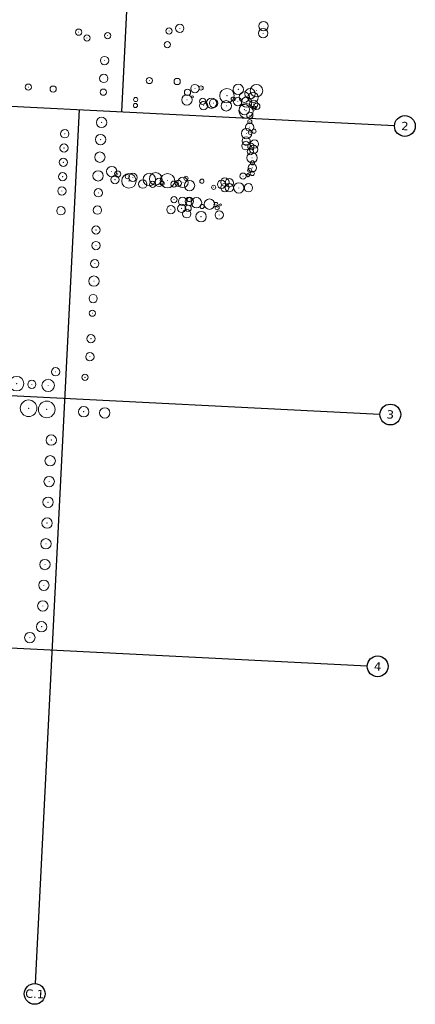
# Model space of a CAD drawing. Header units: millimetres. Extents: x 32690613 to 32694387, y 5343747 to 5344591.
# Tile 6 of 8: x 32692776 to 32692966, y 5343770 to 5344244. Entities that reach past the tile are written whole.
import ezdxf

# ---------------------------------------------------------------- set-up
doc = ezdxf.new("R2010")
doc.units = ezdxf.units.MM
doc.layers.get('DEFPOINTS').update_dxf_attribs({"true_color": 0xff7f7f})
doc.layers.add('Baum-Bestand', color=7, linetype='Continuous', lineweight=20, true_color=0x4c9900)
doc.styles.add('Verdana', font='verdana.ttf')

# ---------------------------------------------------------------- blocks, each defined once
blk = doc.blocks.new('Baum - ungeschützt')
at = {"layer": 'Baum-Bestand'}
for radius in [0.5, 0.01]:
    blk.add_circle((0, 0), radius, dxfattribs=at)
blk = doc.blocks.new('Einzelbaum geschützt')
at = {"layer": 'Baum-Bestand'}
for radius in [0.5, 0.01]:
    blk.add_circle((0, 0), radius, dxfattribs=at)
blk = doc.blocks.new('A$C78070446')
for p, q in [((4470129.58, 5343033.45), (4470100.95, 5342714.26)), ((4469482.47, 5342769.75), (4470232.05, 5342702.5)), ((4470080.73, 5342716.08), (4470043.07, 5342296.4)), ((4469470.04, 5342631.21), (4470219.62, 5342563.96)), ((4469459.19, 5342510.29), (4470208.78, 5342443.04))]:
    blk.add_line(p, q)
for centre in [(4470237.03, 5342702.05), (4470224.6, 5342563.51), (4470213.76, 5342442.59), (4470042.63, 5342291.42)]:
    blk.add_circle(centre, 5)
at = {"char_height": 4, "attachment_point": 5, "rotation": 354.86, "line_spacing_factor": 0.252012, "style": 'Verdana'}
for s, insert in [('2', (4470237.03, 5342702.05)), ('3', (4470224.6, 5342563.51)), ('4', (4470213.76, 5342442.59)), ('C.1', (4470042.63, 5342291.42))]:
    blk.add_mtext(s, dxfattribs=dict(at, insert=insert))

msp = doc.modelspace()

# ---------------------------------------------------------------- linework, layer by layer
at = {"layer": 'Baum-Bestand'}
for centre in [(32692831.4, 5344205.82), (32692831.25, 5344202.95)]:
    msp.add_circle(centre, 1, dxfattribs=at)
at = {"layer": 'Baum-Bestand', "lineweight": 25}
msp.add_circle((32692885.41, 5344169.41), 0.75, dxfattribs=at)

# ---------------------------------------------------------------- block references
at = {"layer": 'Baum-Bestand'}
for name, p, xscale, yscale, zscale, rotation in [('Baum - ungeschützt', (32692892.91, 5344241.18), 4.5, 4.5, 4.5, 2.237485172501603), ('Baum - ungeschützt', (32692803.94, 5344238.27, 0.37), 3, 3, 5, 2.2374851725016), ('Baum - ungeschützt', (32692847.45, 5344238.86), 3, 3, 3, 2.2374851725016), ('Baum - ungeschützt', (32692852.62, 5344240.1), 3.999999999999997, 3.999999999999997, 3.999999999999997, 2.237485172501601), ('Baum - ungeschützt', (32692892.74, 5344237.74), 4.5, 4.5, 4.5, 2.237485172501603), ('Baum - ungeschützt', (32692807.9, 5344235.47, 0.37), 3, 3, 5, 2.2374851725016), ('Baum - ungeschützt', (32692817.85, 5344236.6, 0.37), 3, 3, 5, 2.2374851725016), ('Baum - ungeschützt', (32692846.57, 5344232.3), 3, 3, 3, 2.2374851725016), ('Baum - ungeschützt', (32692816.38, 5344224.58), 3.999999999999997, 3.999999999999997, 3.999999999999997, 2.237485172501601), ('Baum - ungeschützt', (32692816.03, 5344215.99), 3.999999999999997, 3.999999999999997, 3.999999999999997, 2.237485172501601), ('Baum - ungeschützt', (32692837.96, 5344214.98), 3, 3, 3, 2.2374851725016), ('Baum - ungeschützt', (32692851.33, 5344214.52), 3, 3, 3, 2.2374851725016), ('Baum - ungeschützt', (32692779.67, 5344211.81, 0.37), 3, 3, 5, 2.2374851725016), ('Baum - ungeschützt', (32692791.64, 5344210.85, 0.37), 3, 3, 5, 2.2374851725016), ('Baum - ungeschützt', (32692815.77, 5344209.38, 0.37), 3, 3, 5, 2.2374851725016), ('Einzelbaum geschützt', (32692856.33, 5344209.34), 3, 3, 3, 87.15858123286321), ('Baum - ungeschützt', (32692859.89, 5344211.11), 3.999999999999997, 3.999999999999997, 3.999999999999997, 2.237485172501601), ('Baum - ungeschützt', (32692862.86, 5344211.4), 1.999999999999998, 1.999999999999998, 1.999999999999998, 2.237485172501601), ('Baum - ungeschützt', (32692875.31, 5344207.68), 6.999999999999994, 6.999999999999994, 6.999999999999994, 2.237485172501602), ('Baum - ungeschützt', (32692880.78, 5344210.73), 5, 5, 5, 2.2374851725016), ('Baum - ungeschützt', (32692886.43, 5344208.61), 5, 5, 5, 2.2374851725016), ('Baum - ungeschützt', (32692889.53, 5344210.08), 5.999999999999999, 5.999999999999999, 5.999999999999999, 2.2374851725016), ('Einzelbaum geschützt', (32692856.06, 5344205.66), 5, 5, 5, 87.15858123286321), ('Baum - ungeschützt', (32692863.66, 5344204.98), 3, 3, 3, 2.2374851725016), ('Einzelbaum geschützt', (32692867.87, 5344204.07), 5, 5, 5, 87.15858123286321), ('Baum - ungeschützt', (32692868.88, 5344204.05), 3.999999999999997, 3.999999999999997, 3.999999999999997, 2.237485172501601), ('Baum - ungeschützt', (32692874.99, 5344202.81), 5, 5, 5, 2.2374851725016), ('Einzelbaum geschützt', (32692878.3, 5344206.05), 1.999999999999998, 1.999999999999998, 1.999999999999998, 87.15858123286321), ('Baum - ungeschützt', (32692880.54, 5344204.8), 3.999999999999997, 3.999999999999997, 3.999999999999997, 2.237485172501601), ('Baum - ungeschützt', (32692883.67, 5344206.97), 5, 5, 5, 2.2374851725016), ('Baum - ungeschützt', (32692884.76, 5344204.58), 5, 5, 5, 2.2374851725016), ('Baum - ungeschützt', (32692887.9, 5344206.83), 5, 5, 5, 2.2374851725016), ('Einzelbaum geschützt', (32692888.14, 5344203.57), 3.999999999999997, 3.999999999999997, 3.999999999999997, 87.15858123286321), ('Baum - ungeschützt', (32692864.06, 5344202.87), 3.999999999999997, 3.999999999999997, 3.999999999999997, 2.237485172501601), ('Baum - ungeschützt', (32692884.51, 5344200.42), 6.999999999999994, 6.999999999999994, 6.999999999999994, 2.237485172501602), ('Baum - ungeschützt', (32692883.7, 5344201), 5, 5, 5, 2.2374851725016), ('Baum - ungeschützt', (32692888.41, 5344201.76), 1.999999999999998, 1.999999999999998, 1.999999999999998, 2.237485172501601), ('Baum - ungeschützt', (32692889.68, 5344202.59), 3, 3, 3, 2.2374851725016), ('Einzelbaum geschützt', (32692814.95, 5344194.84), 5, 5, 5, 87.15858123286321), ('Baum - ungeschützt', (32692886.34, 5344198.24), 3, 3, 3, 2.2374851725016), ('Baum - ungeschützt', (32692886.29, 5344195.16), 1.999999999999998, 1.999999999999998, 1.999999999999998, 2.237485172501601), ('Baum - ungeschützt', (32692797.22, 5344189.36), 3.999999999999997, 3.999999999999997, 3.999999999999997, 2.237485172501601), ('Baum - ungeschützt', (32692884.77, 5344189.45), 5, 5, 5, 2.2374851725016), ('Baum - ungeschützt', (32692886.25, 5344192.55), 3.999999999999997, 3.999999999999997, 3.999999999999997, 2.237485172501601), ('Baum - ungeschützt', (32692886.54, 5344190.05), 1.999999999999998, 1.999999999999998, 1.999999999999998, 2.237485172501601), ('Baum - ungeschützt', (32692888.31, 5344190.58), 1.999999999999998, 1.999999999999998, 1.999999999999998, 2.237485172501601), ('Einzelbaum geschützt', (32692814.49, 5344186.55), 5, 5, 5, 87.15858123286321), ('Baum - ungeschützt', (32692884.56, 5344185.94), 3.999999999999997, 3.999999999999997, 3.999999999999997, 2.237485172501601), ('Baum - ungeschützt', (32692888.54, 5344184.36), 3.999999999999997, 3.999999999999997, 3.999999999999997, 2.237485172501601), ('Baum - ungeschützt', (32692796.88, 5344182.47), 3.999999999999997, 3.999999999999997, 3.999999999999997, 2.237485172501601), ('Baum - ungeschützt', (32692884.44, 5344183.58), 3.999999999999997, 3.999999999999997, 3.999999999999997, 2.237485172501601), ('Einzelbaum geschützt', (32692886.59, 5344180.75), 3, 3, 3, 87.15858123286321), ('Baum - ungeschützt', (32692886.8, 5344183.35), 3, 3, 3, 2.2374851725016), ('Baum - ungeschützt', (32692888.14, 5344181.82), 3.999999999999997, 3.999999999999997, 3.999999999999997, 2.237485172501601), ('Baum - ungeschützt', (32692796.54, 5344175.58), 3.999999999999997, 3.999999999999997, 3.999999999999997, 2.237485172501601), ('Einzelbaum geschützt', (32692814.13, 5344178.07), 5, 5, 5, 87.15858123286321), ('Baum - ungeschützt', (32692887.39, 5344177.79), 5, 5, 5, 2.2374851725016), ('Baum - ungeschützt', (32692819.86, 5344171.15), 5, 5, 5, 2.2374851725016), ('Baum - ungeschützt', (32692886.25, 5344171.76), 1.999999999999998, 1.999999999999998, 1.999999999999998, 2.237485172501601), ('Einzelbaum geschützt', (32692887.5, 5344172.9), 3.999999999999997, 3.999999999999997, 3.999999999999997, 87.15858123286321), ('Baum - ungeschützt', (32692887.62, 5344175.35), 1.999999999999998, 1.999999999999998, 1.999999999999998, 2.237485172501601), ('Baum - ungeschützt', (32692796.2, 5344168.69), 3.999999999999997, 3.999999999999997, 3.999999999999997, 2.237485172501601), ('Einzelbaum geschützt', (32692813.29, 5344169.07, 545.04), 5, 5, 5, 87.15858123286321), ('Baum - ungeschützt', (32692821.43, 5344167.25), 3.999999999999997, 3.999999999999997, 3.999999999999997, 2.237485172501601), ('Baum - ungeschützt', (32692822.69, 5344169.98), 3, 3, 3, 2.2374851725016), ('Einzelbaum geschützt', (32692828.13, 5344166.66), 7.000000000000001, 7.000000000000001, 7.000000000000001, 87.15858123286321), ('Baum - ungeschützt', (32692827.39, 5344168.72), 1.999999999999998, 1.999999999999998, 1.999999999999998, 2.237485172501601), ('Baum - ungeschützt', (32692830.01, 5344168.34), 3.999999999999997, 3.999999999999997, 3.999999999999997, 2.237485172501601), ('Baum - ungeschützt', (32692834.81, 5344165.12), 3.999999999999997, 3.999999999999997, 3.999999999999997, 2.237485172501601), ('Baum - ungeschützt', (32692837.92, 5344167.32), 5.999999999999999, 5.999999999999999, 5.999999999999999, 2.2374851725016), ('Baum - ungeschützt', (32692840.98, 5344167.65), 5.999999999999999, 5.999999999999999, 5.999999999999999, 2.2374851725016), ('Einzelbaum geschützt', (32692842.68, 5344165.89), 3.999999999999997, 3.999999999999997, 3.999999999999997, 87.15858123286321), ('Baum - ungeschützt', (32692846.69, 5344166.75), 6.999999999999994, 6.999999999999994, 6.999999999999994, 2.237485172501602), ('Baum - ungeschützt', (32692854.15, 5344165.91), 5, 5, 5, 2.2374851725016), ('Baum - ungeschützt', (32692855.59, 5344167.89), 1.999999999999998, 1.999999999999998, 1.999999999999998, 2.237485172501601), ('Baum - ungeschützt', (32692863.25, 5344166.49), 1.999999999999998, 1.999999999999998, 1.999999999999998, 2.237485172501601), ('Baum - ungeschützt', (32692874.31, 5344166.05), 3.999999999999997, 3.999999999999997, 3.999999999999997, 2.237485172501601), ('Baum - ungeschützt', (32692876.39, 5344165.74), 3.999999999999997, 3.999999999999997, 3.999999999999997, 2.237485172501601), ('Baum - ungeschützt', (32692883.06, 5344168.95), 3, 3, 3, 2.2374851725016), ('Baum - ungeschützt', (32692885.41, 5344169.4), 1.5, 1.5, 1.5, 2.2374851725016), ('Baum - ungeschützt', (32692887.5, 5344170.21), 1.999999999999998, 1.999999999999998, 1.999999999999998, 2.237485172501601), ('Baum - ungeschützt', (32692795.86, 5344161.79), 3.999999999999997, 3.999999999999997, 3.999999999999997, 2.237485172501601), ('Einzelbaum geschützt', (32692813.38, 5344160.94), 3.999999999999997, 3.999999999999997, 3.999999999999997, 87.15858123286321), ('Baum - ungeschützt', (32692839.52, 5344164.98), 3, 3, 3, 2.2374851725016), ('Baum - ungeschützt', (32692844.16, 5344165.44), 1.999999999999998, 1.999999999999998, 1.999999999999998, 2.237485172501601), ('Baum - ungeschützt', (32692849.79, 5344165.1), 3, 3, 3, 2.2374851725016), ('Baum - ungeschützt', (32692851.91, 5344165.48), 3, 3, 3, 2.2374851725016), ('Baum - ungeschützt', (32692857.3, 5344164.41), 5, 5, 5, 2.2374851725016), ('Baum - ungeschützt', (32692868.91, 5344163.59), 1.999999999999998, 1.999999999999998, 1.999999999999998, 2.237485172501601), ('Baum - ungeschützt', (32692872.69, 5344164.98), 3.999999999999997, 3.999999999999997, 3.999999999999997, 2.237485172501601), ('Einzelbaum geschützt', (32692874.29, 5344163.43), 3.999999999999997, 3.999999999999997, 3.999999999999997, 87.15858123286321), ('Baum - ungeschützt', (32692876.46, 5344163.36), 3.999999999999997, 3.999999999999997, 3.999999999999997, 2.237485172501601), ('Baum - ungeschützt', (32692881.01, 5344163.28), 5, 5, 5, 2.2374851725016), ('Einzelbaum geschützt', (32692885.68, 5344163.33), 3.999999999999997, 3.999999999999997, 3.999999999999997, 87.15858123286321), ('Baum - ungeschützt', (32692849.84, 5344157.67), 3, 3, 3, 2.2374851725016), ('Baum - ungeschützt', (32692853.94, 5344156.77), 3.999999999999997, 3.999999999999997, 3.999999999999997, 2.237485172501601), ('Baum - ungeschützt', (32692857.16, 5344156.83), 3.999999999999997, 3.999999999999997, 3.999999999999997, 2.237485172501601), ('Baum - ungeschützt', (32692857.16, 5344157.66), 1.999999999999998, 1.999999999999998, 1.999999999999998, 2.237485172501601), ('Baum - ungeschützt', (32692860.66, 5344156.12), 5, 5, 5, 2.2374851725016), ('Baum - ungeschützt', (32692866.88, 5344155.44), 5, 5, 5, 2.2374851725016), ('Baum - ungeschützt', (32692795.37, 5344152.25), 3.999999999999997, 3.999999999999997, 3.999999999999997, 2.237485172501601), ('Einzelbaum geschützt', (32692812.98, 5344152.6), 3.999999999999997, 3.999999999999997, 3.999999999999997, 87.15858123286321), ('Baum - ungeschützt', (32692848.33, 5344152.82), 3.999999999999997, 3.999999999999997, 3.999999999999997, 2.237485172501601), ('Baum - ungeschützt', (32692853.5, 5344153.41), 3.999999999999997, 3.999999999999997, 3.999999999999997, 2.237485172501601), ('Baum - ungeschützt', (32692855.97, 5344150.82), 3.999999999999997, 3.999999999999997, 3.999999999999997, 2.237485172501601), ('Baum - ungeschützt', (32692856.65, 5344153.48), 3, 3, 3, 2.2374851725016), ('Baum - ungeschützt', (32692863.35, 5344154.36), 1.999999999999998, 1.999999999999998, 1.999999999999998, 2.237485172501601), ('Baum - ungeschützt', (32692870.04, 5344155.26), 1.999999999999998, 1.999999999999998, 1.999999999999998, 2.237485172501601), ('Baum - ungeschützt', (32692870.57, 5344153.77), 1.999999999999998, 1.999999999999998, 1.999999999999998, 2.237485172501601), ('Baum - ungeschützt', (32692862.83, 5344149.43), 5, 5, 5, 2.2374851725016), ('Baum - ungeschützt', (32692871.57, 5344150.25), 3.999999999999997, 3.999999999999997, 3.999999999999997, 2.237485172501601), ('Einzelbaum geschützt', (32692812.26, 5344143, 545.15), 3.999999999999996, 3.999999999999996, 3.999999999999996, 87.15858123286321), ('Einzelbaum geschützt', (32692812.26, 5344135.52), 3.999999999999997, 3.999999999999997, 3.999999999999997, 87.15858123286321), ('Einzelbaum geschützt', (32692811.7, 5344126.79), 3.999999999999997, 3.999999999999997, 3.999999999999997, 87.15858123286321), ('Einzelbaum geschützt', (32692811.3, 5344118.39), 5, 5, 5, 87.15858123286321), ('Einzelbaum geschützt', (32692810.91, 5344109.99), 3.999999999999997, 3.999999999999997, 3.999999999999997, 87.15858123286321), ('Einzelbaum geschützt', (32692810.48, 5344102.94), 3, 3, 3, 87.15858123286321), ('Einzelbaum geschützt', (32692809.84, 5344090.67), 3.999999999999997, 3.999999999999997, 3.999999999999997, 87.15858123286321), ('Einzelbaum geschützt', (32692809.33, 5344081.99), 3.999999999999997, 3.999999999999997, 3.999999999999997, 87.15858123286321), ('Einzelbaum geschützt', (32692774.06, 5344069.02), 7.000000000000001, 7.000000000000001, 7.000000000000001, 87.15858123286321), ('Baum - ungeschützt', (32692792.83, 5344074.74), 3.999999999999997, 3.999999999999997, 3.999999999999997, 2.237485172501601), ('Einzelbaum geschützt', (32692806.96, 5344072.08), 3, 3, 3, 87.15858123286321), ('Einzelbaum geschützt', (32692781.38, 5344068.69), 3.999999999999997, 3.999999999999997, 3.999999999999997, 87.15858123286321), ('Einzelbaum geschützt', (32692789.24, 5344068.17), 6, 6, 6, 87.15858123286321), ('Einzelbaum geschützt', (32692779.82, 5344057.18), 7.999999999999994, 7.999999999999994, 7.999999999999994, 87.15858123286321), ('Einzelbaum geschützt', (32692788.57, 5344056.6), 7.999999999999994, 7.999999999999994, 7.999999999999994, 87.15858123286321), ('Einzelbaum geschützt', (32692806.34, 5344055.52), 5, 5, 5, 87.15858123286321), ('Einzelbaum geschützt', (32692816.5, 5344054.94), 5, 5, 5, 87.15858123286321), ('Baum - ungeschützt', (32692790.75, 5344041.86), 5, 5, 5, 2.2374851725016), ('Baum - ungeschützt', (32692790.2, 5344031.87), 5, 5, 5, 2.2374851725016), ('Baum - ungeschützt', (32692789.72, 5344021.87), 5, 5, 5, 2.2374851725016), ('Baum - ungeschützt', (32692789.21, 5344011.89), 5, 5, 5, 2.2374851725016), ('Baum - ungeschützt', (32692788.7, 5344001.89), 5, 5, 5, 2.2374851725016), ('Baum - ungeschützt', (32692788.19, 5343991.91), 5, 5, 5, 2.2374851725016), ('Baum - ungeschützt', (32692787.69, 5343981.92), 5, 5, 5, 2.2374851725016), ('Baum - ungeschützt', (32692787.18, 5343971.93), 5, 5, 5, 2.2374851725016), ('Baum - ungeschützt', (32692786.68, 5343961.96), 5, 5, 5, 2.2374851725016), ('Baum - ungeschützt', (32692786.1, 5343951.98), 5, 5, 5, 2.2374851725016), ('Baum - ungeschützt', (32692780.41, 5343946.71), 5, 5, 5, 2.2374851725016)]:
    msp.add_blockref(name, p, dxfattribs=dict(at, xscale=xscale, yscale=yscale, zscale=zscale, rotation=rotation))
for name, p, rotation in [('Einzelbaum geschützt', (32692858.66, 5344207.14), 87.15858123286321), ('Baum - ungeschützt', (32692872.25, 5344155.11), 2.237485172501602)]:
    msp.add_blockref(name, p, dxfattribs=dict(at, rotation=rotation))
at = {"layer": 'DEFPOINTS', "rotation": 2.237485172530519}
msp.add_blockref('A$C78070446', (28434719.52, -168960.66), dxfattribs=at)

doc.saveas('drawing.dxf')
